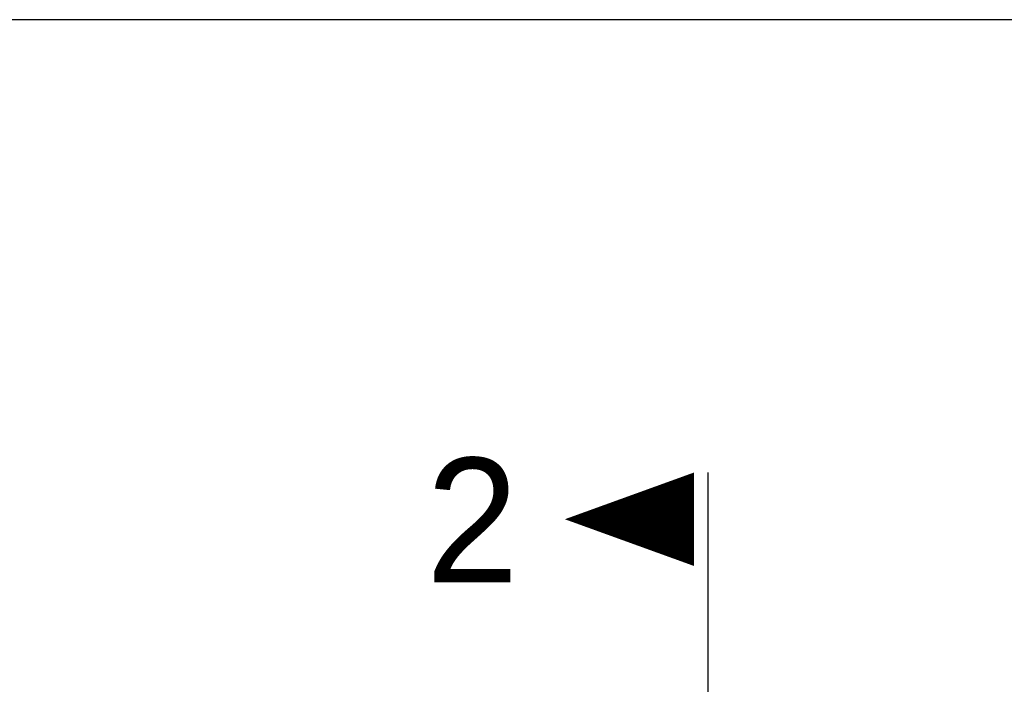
# Model space of a CAD drawing. Extents: x -805 to 3526, y -961 to 1039.
# Tile 87 of 256: x -740.82 to -738.05, y 41.31 to 43.18. Entities that reach past the tile are written whole.
import ezdxf

# ---------------------------------------------------------------- set-up
doc = ezdxf.new("R2010")
doc.units = 0
doc.linetypes.add('ACAD_ISO10W100', pattern=[18, 12, -3, 0, -3])
doc.linetypes.add('STRICHPUNKTX2', pattern=[50.8, 25.4, -12.7, 0, -12.7])
doc.layers.add('TTK-P-Verm-ProVI', color=112, linetype='Continuous')
doc.layers.add('TTK-Schnittlinien 200', color=3, linetype='Continuous')
doc.styles.add('AKG DIN 6776', font='AKG_DIN67.TTF')

msp = doc.modelspace()

# ---------------------------------------------------------------- linework, layer by layer
at = {"layer": 'TTK-P-Verm-ProVI', "color": 251}
msp.add_lwpolyline([(-762.2017, 26.1873), (-728.2496, 26.1873), (-728.2496, 43.1784), (-762.2017, 43.1784)], close=True, dxfattribs=at)
msp.add_lwpolyline([(-762.2017, 26.1873), (-728.2496, 26.1873), (-728.2496, 43.1784), (-762.2017, 43.1784)], close=True, dxfattribs=at)
at = {"layer": 'TTK-Schnittlinien 200', "color": 251, "linetype": 'ACAD_ISO10W100', "ltscale": 0.5}
msp.add_line((-738.8886, 41.9055), (-738.8886, 40.682), dxfattribs=at)
at = {"layer": 'TTK-Schnittlinien 200', "color": 251, "linetype": 'ByBlock', "ltscale": 0.03}
msp.add_lwpolyline([(-738.9283, 41.7739, 0.2625, 0, 0), (-739.2912, 41.7739, 0, 0, 0)], format="xyseb", dxfattribs=at)

# ---------------------------------------------------------------- texts
at = {"layer": 'TTK-Schnittlinien 200', "color": 251, "linetype": 'STRICHPUNKTX2', "ltscale": 0.03, "style": 'AKG DIN 6776'}
msp.add_text('2', height=0.35, rotation=360, dxfattribs=at).set_placement((-739.6817, 41.5963))

doc.saveas('drawing.dxf')
